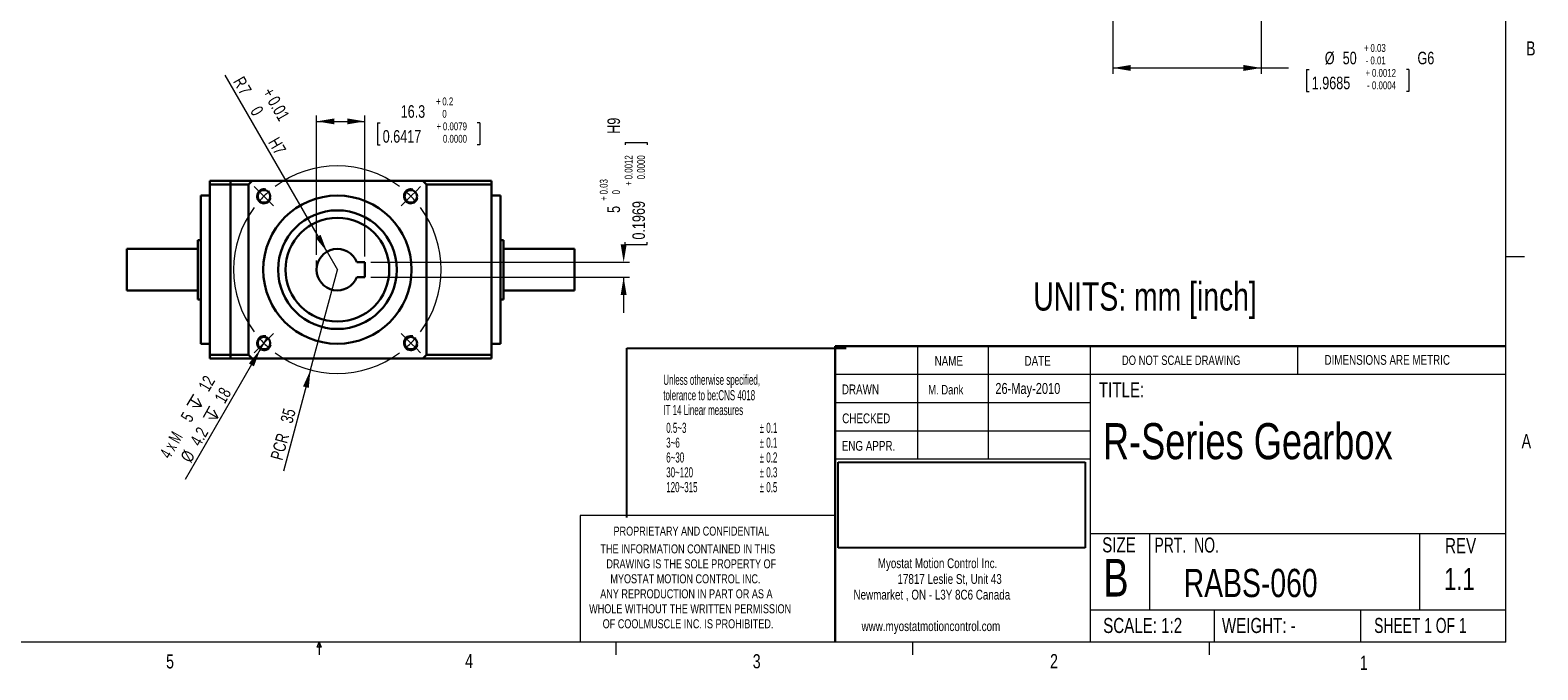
# Model space of a CAD drawing. Header units: millimetres. Extents: x 11 to 421, y 5 to 275.
# Tile 3 of 6: x 167 to 421, y 5 to 113. Entities that reach past the tile are written whole.
import ezdxf

# ---------------------------------------------------------------- set-up
doc = ezdxf.new("R2010")
doc.units = ezdxf.units.MM
doc.layers.add('FORMAT', color=7, linetype='Continuous')
doc.styles.add('SLDTEXTSTYLE0', font='TXT', dxfattribs={"width": 0.75})
doc.styles.add('SLDTEXTSTYLE1', font='TXT', dxfattribs={"width": 0.694444})
doc.styles.add('SLDTEXTSTYLE2', font='TXT', dxfattribs={"width": 0.6875})
doc.styles.add('SLDTEXTSTYLE3', font='TXT', dxfattribs={"width": 0.592105})
doc.styles.add('SLDTEXTSTYLE4', font='TXT', dxfattribs={"width": 0.65})
doc.dimstyles.new('SLDDIMSTYLE10', dxfattribs={"dimtxt": 2.116667, "dimasz": 3, "dimexe": 0, "dimexo": 0.0625, "dimgap": 0.529167, "dimtad": 2, "dimlfac": 2, "dimrnd": 1e-09, "dimzin": 12, "dimdsep": 46, "dimtxsty": 'SLDTEXTSTYLE0', "dimsah": 1, "dimcen": 0.09, "dimadec": 0, "dimazin": 0, "dimtol": 1, "dimtp": 0.01, "dimtfac": 1, "dimtofl": 0, "dimtmove": 0, "dimatfit": 3, "dimfxl": 1, "dimtolj": 1, "dimarcsym": 0})
doc.dimstyles.new('SLDDIMSTYLE11', dxfattribs={"dimtxt": 2.116667, "dimasz": 3, "dimexe": 0, "dimexo": 0.0625, "dimgap": 0.529167, "dimtad": 0, "dimlfac": 2, "dimrnd": 1e-09, "dimzin": 12, "dimdsep": 46, "dimtxsty": 'SLDTEXTSTYLE0', "dimsah": 1, "dimcen": 0.09, "dimadec": 0, "dimazin": 0, "dimtol": 1, "dimtp": 0.03, "dimtm": 0.01, "dimtfac": 1, "dimtofl": 0, "dimtmove": 0, "dimatfit": 3, "dimfxl": 1, "dimtolj": 1, "dimarcsym": 0})
doc.dimstyles.new('SLDDIMSTYLE2', dxfattribs={"dimtxt": 2.116667, "dimasz": 3, "dimexe": 0, "dimexo": 0.0625, "dimgap": 0.529167, "dimtad": 2, "dimlfac": 2, "dimrnd": 1e-09, "dimzin": 12, "dimdsep": 46, "dimtxsty": 'SLDTEXTSTYLE0', "dimsah": 1, "dimcen": 0.09, "dimadec": 0, "dimazin": 0, "dimtfac": 1, "dimtmove": 0, "dimatfit": 3, "dimfxl": 1, "dimtolj": 1, "dimtzin": 12, "dimarcsym": 0})
doc.dimstyles.new('SLDDIMSTYLE3', dxfattribs={"dimtxt": 2.116667, "dimasz": 3, "dimexe": 0, "dimexo": 0.0625, "dimgap": 0.529167, "dimtad": 2, "dimlfac": 2, "dimrnd": 1e-09, "dimzin": 12, "dimdsep": 46, "dimtxsty": 'SLDTEXTSTYLE0', "dimsah": 1, "dimcen": 0.09, "dimadec": 0, "dimazin": 0, "dimtfac": 1, "dimtofl": 0, "dimtmove": 0, "dimatfit": 3, "dimfxl": 1, "dimtolj": 1, "dimtzin": 12, "dimarcsym": 0})
doc.dimstyles.new('SLDDIMSTYLE8', dxfattribs={"dimtxt": 2.116667, "dimasz": 3, "dimexe": 0, "dimexo": 0.0625, "dimgap": 0.529167, "dimtad": 0, "dimdec": 1, "dimlfac": 2, "dimrnd": 1e-09, "dimzin": 12, "dimdsep": 46, "dimtxsty": 'SLDTEXTSTYLE0', "dimsah": 1, "dimcen": 0.09, "dimadec": 0, "dimazin": 0, "dimtol": 1, "dimtp": 0.2, "dimtfac": 0.625, "dimtdec": 1, "dimtofl": 0, "dimtmove": 0, "dimatfit": 3, "dimfxl": 1, "dimtolj": 1, "dimtzin": 0, "dimarcsym": 0})
doc.dimstyles.new('SLDDIMSTYLE9', dxfattribs={"dimtxt": 2.116667, "dimasz": 3, "dimexe": 0, "dimexo": 0.0625, "dimgap": 0.529167, "dimtad": 0, "dimlfac": 2, "dimrnd": 1e-09, "dimzin": 12, "dimdsep": 46, "dimtxsty": 'SLDTEXTSTYLE0', "dimsah": 1, "dimcen": 0.09, "dimadec": 0, "dimazin": 0, "dimtol": 1, "dimtp": 0.03, "dimtfac": 1, "dimtofl": 0, "dimtmove": 0, "dimatfit": 3, "dimfxl": 1, "dimtolj": 1, "dimtzin": 0, "dimarcsym": 0})
picture_1 = doc.add_image_def('image1.bmp', size_in_pixel=(895, 310))

# ---------------------------------------------------------------- blocks, each defined once
blk = doc.blocks.new('SW_NOTE_0')
at = {"color": 0, "linetype": 'Continuous', "lineweight": 0, "char_height": 1.651, "attachment_point": 1, "style": 'SLDTEXTSTYLE0'}
for s, insert in [('Myostat Motion Control Inc.', (0, 2.13)), ('17817 Leslie St, Unit 43', (3.32, -0.52)), ('Newmarket , ON - L3Y 8C6 Canada', (-4.09, -3.17)), ('www.myostatmotioncontrol.com', (-2.73, -8.48))]:
    blk.add_mtext(s, dxfattribs=dict(at, insert=insert))
blk = doc.blocks.new('SW_NOTE_1')
at = {"color": 0, "linetype": 'Continuous', "lineweight": 0, "char_height": 1.524, "attachment_point": 1, "style": 'SLDTEXTSTYLE0'}
for s, insert in [('THE INFORMATION CONTAINED IN THIS', (0, 1.96)), ('DRAWING IS THE SOLE PROPERTY OF', (1, -0.56)), ('MYOSTAT MOTION CONTROL INC. ', (1.67, -3.08)), ('ANY REPRODUCTION IN PART OR AS A', (-0.04, -5.61)), ('WHOLE WITHOUT THE WRITTEN PERMISSION', (-1.91, -8.13)), ('OF COOLMUSCLE INC. IS PROHIBITED.', (0.37, -10.66))]:
    blk.add_mtext(s, dxfattribs=dict(at, insert=insert))
blk = doc.blocks.new('*D37')
at = {"color": 7, "linetype": 'Continuous', "lineweight": 0}
for p, q in [((215.5, 75.26), (215.5, 98.73)), ((215.5, 97.73), (223.65, 97.73)), ((223.65, 74.98), (223.65, 98.73)), ((225.78, 97.48), (225.78, 93.79)), ((225.78, 97.48), (226.21, 97.48)), ((243.02, 97.48), (242.59, 97.48)), ((243.02, 97.48), (243.02, 93.79)), ((225.78, 93.79), (226.21, 93.79)), ((243.02, 93.79), (242.59, 93.79))]:
    blk.add_line(p, q, dxfattribs=at)
for points in [[(215.5, 97.73), (218.5, 97.23), (218.5, 98.23)], [(223.65, 97.73), (220.65, 98.23), (220.65, 97.23)]]:
    blk.add_solid(points, dxfattribs=at)
at = {"color": 7, "linetype": 'Continuous', "lineweight": 0, "attachment_point": 1, "style": 'SLDTEXTSTYLE0'}
for s, insert, char_height in [('0.2', (236.69, 101.76), 1.323), ('16.3', (229.67, 100.46), 2.117), ('+', (235.63, 101.76), 1.32), ('0', (236.69, 99.66), 1.32), ('+', (235.72, 97.56), 1.32), ('0.0079', (236.79, 97.56), 1.323), ('0.6417', (226.64, 96.26), 2.117), ('0.0000', (236.79, 95.46), 1.323)]:
    blk.add_mtext(s, dxfattribs=dict(at, insert=insert, char_height=char_height))
blk = doc.blocks.new('SW_SYMBOL_HOLE_DEPTH')
at = {"color": 0, "linetype": 'Continuous', "lineweight": 0}
for p, q in [((0, 875), (800, 875)), ((100, 555), (400, 75)), ((400, 875), (400, 75)), ((700, 555), (400, 75))]:
    blk.add_line(p, q, dxfattribs=at)
blk = doc.blocks.new('*D38')
at = {"color": 7, "linetype": 'Continuous', "lineweight": 0}
for q in [(207.25, 61.44), (193.36, 37.38)]:
    blk.add_line((206, 59.28), q, dxfattribs=at)
blk.add_solid([(206, 59.28), (204.07, 56.93), (204.93, 56.43)], dxfattribs=at)
at = {"color": 7, "linetype": 'Continuous', "lineweight": 0, "xscale": 0.0027037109, "yscale": 0.0027037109, "zscale": 0.0027037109, "rotation": 60}
for p in [(195.75, 48.71), (198.48, 46.71)]:
    blk.add_blockref('SW_SYMBOL_HOLE_DEPTH', p, dxfattribs=at)
at = {"color": 7, "linetype": 'Continuous', "lineweight": 0, "attachment_point": 1, "rotation": 60}
for s, insert, char_height, style in [(' 12', (195.16, 52.55), 2.117, 'SLDTEXTSTYLE0'), (' 18', (197.88, 50.55), 2.117, 'SLDTEXTSTYLE0'), ('5', (192.47, 47.9), 2.12, 'SLDTEXTSTYLE0'), ('4 x M', (188.93, 41.77), 2.117, 'SLDTEXTSTYLE4'), ('4.2 ', (194.03, 43.86), 2.117, 'SLDTEXTSTYLE0'), ('%%c', (192.43, 41.1), 2.117, 'SLDTEXTSTYLE0')]:
    blk.add_mtext(s, dxfattribs=dict(at, insert=insert, char_height=char_height, style=style))
blk = doc.blocks.new('*D39')
at = {"color": 7, "linetype": 'Continuous', "lineweight": 0}
for q in [(219, 72.73), (209.9, 38.77)]:
    blk.add_line((214.47, 55.83), q, dxfattribs=at)
blk.add_solid([(214.47, 55.83), (213.21, 53.06), (214.18, 52.8)], dxfattribs=at)
at = {"color": 7, "linetype": 'Continuous', "lineweight": 0, "char_height": 2.117, "attachment_point": 1, "rotation": 75, "style": 'SLDTEXTSTYLE0'}
for s, insert in [('35', (209.35, 47.24)), ('PCR ', (207.68, 41.01))]:
    blk.add_mtext(s, dxfattribs=dict(at, insert=insert))
blk = doc.blocks.new('*D40')
at = {"color": 7, "linetype": 'Continuous', "lineweight": 0}
for p, q in [((267.51, 94.19), (271.21, 94.19)), ((267.51, 94.19), (267.51, 93.76)), ((271.21, 94.19), (271.21, 93.76)), ((267.51, 76.95), (267.51, 77.38)), ((267.51, 76.95), (271.21, 76.95)), ((271.21, 76.95), (271.21, 77.38)), ((224.65, 73.98), (268.26, 73.98)), ((267.26, 73.98), (267.26, 74.08)), ((224.65, 71.48), (268.26, 71.48)), ((267.26, 71.48), (267.26, 65.48))]:
    blk.add_line(p, q, dxfattribs=at)
for points in [[(267.26, 73.98), (267.76, 76.98), (266.76, 76.98)], [(267.26, 71.48), (266.76, 68.48), (267.76, 68.48)]]:
    blk.add_solid(points, dxfattribs=at)
at = {"color": 7, "linetype": 'Continuous', "lineweight": 0, "attachment_point": 1, "rotation": 90, "style": 'SLDTEXTSTYLE0'}
for s, insert, char_height in [(' H9', (264.53, 95.05), 2.117), ('0.0012', (267.43, 87.96), 1.323), ('0.0000', (269.53, 87.96), 1.323), ('0.03', (263.24, 85.42), 1.323), ('+', (267.43, 86.89), 1.32), ('0.1969', (268.73, 77.81), 2.117), ('+', (263.24, 84.35), 1.32), ('0', (265.33, 85.42), 1.32), ('5', (264.53, 82.3), 2.12)]:
    blk.add_mtext(s, dxfattribs=dict(at, insert=insert, char_height=char_height))
blk = doc.blocks.new('*D41')
at = {"color": 7, "linetype": 'Continuous', "lineweight": 0}
for q in [(200.06, 105.55), (219, 72.73)]:
    blk.add_line((217.25, 75.76), q, dxfattribs=at)
blk.add_solid([(217.25, 75.76), (216.18, 78.61), (215.32, 78.11)], dxfattribs=at)
at = {"color": 7, "linetype": 'Continuous', "lineweight": 0, "attachment_point": 1, "rotation": 300, "style": 'SLDTEXTSTYLE0'}
for s, insert, char_height in [('R', (203.19, 105.53), 2.12), ('7', (204.05, 104.04), 2.12), ('+', (208.13, 103.7), 2.12), ('0.01', (208.98, 102.22), 2.117), ('0', (206.07, 100.54), 2.12), (' H7', (208.81, 95.8), 2.117)]:
    blk.add_mtext(s, dxfattribs=dict(at, insert=insert, char_height=char_height))
blk = doc.blocks.new('SW_CENTERMARKSYMBOL_10')
at = {"color": 0, "linetype": 'Continuous', "lineweight": 0}
for p, q in [((-0.88, 0.88), (-1.63, 1.63)), ((0, 0), (-0.88, 0.88)), ((0, 0), (0.88, -0.88)), ((24.75, 0), (23.86, -0.88)), ((24.75, 0), (25.63, 0.88)), ((25.63, 0.88), (26.38, 1.63)), ((0.88, -0.88), (1.63, -1.63)), ((23.86, -0.88), (23.12, -1.63)), ((0, -24.75), (-0.88, -25.63)), ((0, -24.75), (0.88, -23.86)), ((0.88, -23.86), (1.63, -23.12)), ((23.86, -23.86), (23.12, -23.12)), ((24.75, -24.75), (23.86, -23.86)), ((24.75, -24.75), (25.63, -25.63)), ((-0.88, -25.63), (-1.63, -26.38)), ((25.63, -25.63), (26.38, -26.38))]:
    blk.add_line(p, q, dxfattribs=at)
for start, end in [(53.1851, 126.8149), (130.9074, 135), (45, 49.0926), (143.1851, 216.8149), (135, 139.0926), (40.9074, 45), (323.1851, 36.8149), (220.9074, 225), (225, 229.0926), (310.9074, 315), (315, 319.0926), (233.1851, 306.8149)]:
    blk.add_arc((12.37, -12.37), 17.5, start, end, dxfattribs=at)
blk = doc.blocks.new('*D47')
at = {"color": 7, "linetype": 'Continuous', "lineweight": 0}
for p, q in [((349.75, 130.84), (349.75, 105.74)), ((374.75, 130.84), (374.75, 105.74)), ((349.75, 106.74), (374.75, 106.74)), ((374.75, 106.74), (379.36, 106.74)), ((382.4, 106.49), (382.4, 102.79)), ((382.4, 106.49), (382.83, 106.49)), ((399.64, 106.49), (399.21, 106.49)), ((399.64, 106.49), (399.64, 102.79)), ((382.4, 102.79), (382.83, 102.79)), ((399.64, 102.79), (399.21, 102.79))]:
    blk.add_line(p, q, dxfattribs=at)
for points in [[(349.75, 106.74), (352.75, 106.24), (352.75, 107.24)], [(374.75, 106.74), (371.75, 107.24), (371.75, 106.24)]]:
    blk.add_solid(points, dxfattribs=at)
at = {"color": 7, "linetype": 'Continuous', "lineweight": 0, "attachment_point": 1, "style": 'SLDTEXTSTYLE0'}
for s, insert, char_height in [('%%c', (385.46, 109.47), 2.117), ('50', (388.48, 109.47), 2.117), ('+', (392.09, 110.77), 1.32), ('0.03', (393.16, 110.77), 1.323), (' G6', (400.5, 109.47), 2.117), ('-', (392.34, 108.67), 1.32), ('0.01', (393.16, 108.67), 1.323), ('1.9685', (383.26, 105.27), 2.117), ('+', (392.34, 106.57), 1.32), ('0.0012', (393.41, 106.57), 1.323), ('0.0004', (393.41, 104.47), 1.323), ('-', (392.58, 104.47), 1.32)]:
    blk.add_mtext(s, dxfattribs=dict(at, insert=insert, char_height=char_height))

msp = doc.modelspace()

# ---------------------------------------------------------------- linework, layer by layer
at = {"color": 7, "linetype": 'Continuous', "lineweight": 0}
for p, q in [((415.9568, 9.9587), (415.9568, 270.3087)), ((215.5007, 72.7338), (215.5007, 74.2559)), ((415.9568, 74.9374), (419.1318, 74.9374)), ((316.8169, 59.8531), (316.8169, 40.8031)), ((328.7175, 59.8531), (328.7175, 40.8031)), ((345.8853, 59.8531), (345.8853, 9.9587)), ((380.921, 55.0906), (380.921, 59.8531)), ((302.9194, 55.0906), (415.9568, 55.0906)), ((302.9194, 50.3281), (345.8853, 50.3281)), ((302.9194, 45.5656), (345.8853, 45.5656)), ((345.8853, 40.8031), (302.9194, 40.8031)), ((259.9535, 31.2781), (259.9535, 9.9587)), ((302.9194, 31.2781), (259.9535, 31.2781)), ((345.8853, 28.2432), (415.9568, 28.2432)), ((355.9321, 28.2432), (355.9321, 15.366)), ((401.4296, 28.2432), (401.4296, 15.366)), ((345.8853, 15.366), (415.9568, 15.366)), ((366.793, 15.366), (366.793, 9.9587)), ((391.4795, 15.366), (391.4795, 9.9587)), ((415.9568, 9.9587), (15.9068, 9.9587)), ((215.5889, 9.0805), (215.9254, 9.9587)), ((216.2443, 9.0805), (215.5889, 9.0805)), ((215.9254, 9.9587), (215.9254, 7.8048)), ((215.9254, 9.9587), (216.2443, 9.0805)), ((265.9317, 9.9587), (265.9317, 7.8048)), ((315.9379, 9.9587), (315.9379, 7.8048)), ((365.9442, 9.9587), (365.9442, 7.8048))]:
    msp.add_line(p, q, dxfattribs=at)
at = {"color": 7, "linetype": 'Continuous', "lineweight": 30}
for p, q in [((197.5007, 87.7338), (201.0007, 87.7338)), ((197.5007, 87.0713), (197.5007, 87.7338)), ((197.5007, 87.0713), (201.0007, 87.0713)), ((197.5007, 58.3964), (197.5007, 87.0713)), ((201.0007, 87.7338), (201.0007, 87.0713)), ((201.0007, 87.7338), (204.6632, 87.7338)), ((201.0007, 87.0713), (201.0007, 87.7338)), ((201.0007, 87.0713), (204.0007, 87.0713)), ((201.0007, 87.0713), (201.0007, 58.3964)), ((201.0007, 58.3964), (201.0007, 87.0713)), ((204.0007, 87.0713), (204.0007, 58.3964)), ((233.3381, 87.7338), (204.6632, 87.7338)), ((233.3381, 87.7338), (245.0007, 87.7338)), ((234.0007, 87.0713), (245.0007, 87.0713)), ((234.0007, 58.3964), (234.0007, 87.0713)), ((245.0007, 87.0713), (245.0007, 87.7338)), ((245.0007, 58.3964), (245.0007, 87.0713)), ((196.0007, 60.2338), (196.0007, 85.2338)), ((246.5007, 85.2338), (246.5007, 60.2338)), ((195.5007, 77.7338), (195.5007, 67.7338)), ((247.0007, 77.7338), (247.0007, 67.7338)), ((183.5007, 76.2338), (183.5007, 69.2338)), ((222.2698, 73.9838), (223.6507, 73.9838)), ((223.6507, 73.9838), (223.6507, 71.4838)), ((259.0007, 76.2338), (259.0007, 69.2338)), ((223.6507, 71.4838), (222.2698, 71.4838)), ((302.9194, 59.8531), (415.9568, 59.8531)), ((302.9194, 59.8531), (302.9194, 9.9587)), ((197.5007, 58.3964), (201.0007, 58.3964)), ((197.5007, 57.7338), (197.5007, 58.3964)), ((197.5007, 57.7338), (201.0007, 57.7338)), ((201.0007, 58.3964), (201.0007, 57.7338)), ((201.0007, 58.3964), (204.0007, 58.3964)), ((201.0007, 57.7338), (201.0007, 58.3964)), ((201.0007, 57.7338), (204.6632, 57.7338)), ((204.6632, 57.7338), (233.3381, 57.7338)), ((233.3381, 57.7338), (245.0007, 57.7338)), ((234.0007, 58.3964), (245.0007, 58.3964)), ((245.0007, 57.7338), (245.0007, 58.3964))]:
    msp.add_line(p, q, dxfattribs=at)
for centre, radius in [((206.6263, 85.1082), 1.05), ((219.0007, 72.7338), 12.5), ((231.375, 85.1082), 1.05), ((219.0007, 72.7338), 10), ((219.0007, 72.7338), 8.75), ((206.6263, 60.3594), 1.05), ((231.375, 60.3594), 1.05)]:
    msp.add_circle(centre, radius, dxfattribs=at)
for radius, start, end in [(20.75, 133.706268, 136.293732), (20.75, 43.706268, 46.293732), (3.5, 20.924832, 339.075168), (20.75, 223.706268, 226.293732), (20.75, 313.706268, 316.293732)]:
    msp.add_arc((219.0007, 72.7338), radius, start, end, dxfattribs=at)
at = {"color": 7, "linetype": 'Continuous', "lineweight": 0}
for centre in [(206.6263, 85.1082), (231.375, 85.1082), (206.6263, 60.3594), (231.375, 60.3594)]:
    msp.add_arc(centre, 1.25, 75, 345, dxfattribs=at)
at = {"color": 7, "linetype": 'Continuous', "lineweight": 30}
for points in [[(197.5007, 85.2338), (196.0007, 85.2338)], [(246.5007, 85.2338), (245.0007, 85.2338)], [(196.0007, 77.7338), (195.5007, 77.7338)], [(247.0007, 77.7338), (246.5007, 77.7338)], [(195.5007, 76.2338), (183.5007, 76.2338)], [(259.0007, 76.2338), (247.0007, 76.2338)], [(183.5007, 69.2338), (195.5007, 69.2338)], [(247.0007, 69.2338), (259.0007, 69.2338)], [(195.5007, 67.7338), (196.0007, 67.7338)], [(246.5007, 67.7338), (247.0007, 67.7338)], [(196.0007, 60.2338), (197.5007, 60.2338)], [(245.0007, 60.2338), (246.5007, 60.2338)]]:
    msp.add_open_spline(points, degree=1, dxfattribs=at)
at = {"layer": 'FORMAT'}
for p, q in [((267.7885, 30.9464), (267.7885, 59.5214)), ((267.7885, 59.5214), (304.7762, 59.5214))]:
    msp.add_line(p, q, dxfattribs=at)

# ---------------------------------------------------------------- block references
at = {"color": 7, "linetype": 'Continuous', "lineweight": 0}
for name, p in [('SW_CENTERMARKSYMBOL_10', (206.6263, 85.1082)), ('SW_NOTE_1', (263.3542, 24.4643)), ('SW_NOTE_0', (310.1009, 21.9408))]:
    msp.add_blockref(name, p, dxfattribs=at)

# ---------------------------------------------------------------- texts
at = {"color": 7, "linetype": 'Continuous', "lineweight": 0, "attachment_point": 1}
for s, insert, char_height, style in [('B', (419.3916, 111.2288), 2.3813, 'SLDTEXTSTYLE0'), ('UNITS: mm [inch]', (336.3162, 70.6044), 4.7625, 'SLDTEXTSTYLE0'), ('NAME', (319.6806, 58.1816), 1.651, 'SLDTEXTSTYLE0'), ('DATE', (334.8453, 58.1816), 1.651, 'SLDTEXTSTYLE0'), ('DO NOT SCALE DRAWING', (351.2507, 58.2586), 1.5875, 'SLDTEXTSTYLE0'), ('DIMENSIONS ARE METRIC', (385.4163, 58.3493), 1.651, 'SLDTEXTSTYLE0'), ('Unless otherwise specified,', (273.9381, 55.0231), 1.7, 'SLDTEXTSTYLE3'), ('DRAWN', (304.0533, 53.3814), 1.651, 'SLDTEXTSTYLE0'), ('M. Dank', (318.6028, 53.2907), 1.5875, 'SLDTEXTSTYLE0'), ('26-May-2010', (329.9241, 53.6327), 1.852083, 'SLDTEXTSTYLE0'), ('TITLE:', (347.3752, 53.7549), 2.54, 'SLDTEXTSTYLE0'), ('tolerance to be:CNS 4018 ', (273.9381, 52.4247), 1.7, 'SLDTEXTSTYLE3'), ('IT 14 Linear measures', (273.9381, 49.9247), 1.7, 'SLDTEXTSTYLE3'), ('CHECKED', (304.1075, 48.4955), 1.651, 'SLDTEXTSTYLE0'), ('0.5~3', (274.4381, 46.9247), 1.7, 'SLDTEXTSTYLE3'), ('± 0.1', (290.1881, 46.9247), 1.7, 'SLDTEXTSTYLE3'), ('R-Series Gearbox', (348.0496, 46.8644), 6.085417, 'SLDTEXTSTYLE0'), ('3~6', (274.4381, 44.4247), 1.7, 'SLDTEXTSTYLE3'), ('± 0.1', (290.1881, 44.4247), 1.7, 'SLDTEXTSTYLE3'), ('ENG APPR.', (304.034, 43.8595), 1.651, 'SLDTEXTSTYLE0'), ('A', (418.6449, 45.0247), 2.3813, 'SLDTEXTSTYLE0'), ('6~30', (274.4381, 41.9247), 1.7, 'SLDTEXTSTYLE3'), ('± 0.2', (290.1881, 41.9247), 1.7, 'SLDTEXTSTYLE3'), ('30~120', (274.4381, 39.4247), 1.7, 'SLDTEXTSTYLE3'), ('± 0.3', (290.1881, 39.4247), 1.7, 'SLDTEXTSTYLE3'), ('120~315', (274.4381, 36.9247), 1.7, 'SLDTEXTSTYLE3'), ('± 0.5', (290.1881, 36.9247), 1.7, 'SLDTEXTSTYLE3'), ('PROPRIETARY AND CONFIDENTIAL', (265.5535, 29.4237), 1.524, 'SLDTEXTSTYLE0'), ('SIZE', (347.9364, 27.6167), 2.54, 'SLDTEXTSTYLE0'), ('PRT.  NO.', (356.7375, 27.5812), 2.54, 'SLDTEXTSTYLE1'), ('REV', (405.7417, 27.4819), 2.54, 'SLDTEXTSTYLE0'), ('B', (348.1368, 23.983), 6.35, 'SLDTEXTSTYLE0'), ('RABS-060', (361.687, 22.2982), 4.7625, 'SLDTEXTSTYLE0'), ('1.1', (405.5772, 22.4454), 3.70417, 'SLDTEXTSTYLE0'), ('SCALE: 1:2', (348.1054, 14.0233), 2.54, 'SLDTEXTSTYLE0'), ('WEIGHT: -', (368.1188, 14.0233), 2.54, 'SLDTEXTSTYLE0'), ('SHEET 1 OF 1', (393.7877, 14.0316), 2.54, 'SLDTEXTSTYLE2'), ('5', (190.1219, 7.8889), 2.3813, 'SLDTEXTSTYLE0'), ('4', (240.5412, 7.9686), 2.3813, 'SLDTEXTSTYLE0'), ('3', (289.0208, 7.9151), 2.3813, 'SLDTEXTSTYLE0'), ('2', (339.1483, 7.936), 2.3813, 'SLDTEXTSTYLE0'), ('1', (391.3712, 7.6548), 2.3813, 'SLDTEXTSTYLE0')]:
    msp.add_mtext(s, dxfattribs=dict(at, insert=insert, char_height=char_height, style=style))

# ---------------------------------------------------------------- dimensions: what is measured, and where the dimension line sits
at = {"color": 7, "linetype": 'Continuous', "lineweight": 0}
dim = msp.add_linear_dim(base=(374.7513, 106.7389), p1=(349.7513, 131.8387), p2=(374.7513, 131.8387), text='%%c<> G6', dimstyle='SLDDIMSTYLE11', dxfattribs=at)
dim.commit()
dim.dimension.update_dxf_attribs({"geometry": '*D47', "text_midpoint": (393.2513, 106.7389), "dimtype": 160})
for mpoint, text, dimstyle, picture, middle in [((217.2507, 75.7649), '<> H7', 'SLDDIMSTYLE10', '*D41', (204.6277, 97.6286)), ((214.4713, 55.8301), 'PCR <>', 'SLDDIMSTYLE3', '*D39', (211.5377, 44.8818))]:
    dim = msp.add_radius_dim(center=(219.0007, 72.7338), mpoint=mpoint, text=text, dimstyle=dimstyle, dxfattribs=at)
    dim.commit()
    dim.dimension.update_dxf_attribs({"geometry": picture, "text_midpoint": middle, "dimtype": 164})
dim = msp.add_linear_dim(base=(223.6507, 97.7338), p1=(215.5007, 74.2559), p2=(223.6507, 73.9838), dimstyle='SLDDIMSTYLE8', dxfattribs=at)
dim.commit()
dim.dimension.update_dxf_attribs({"geometry": '*D37', "text_midpoint": (234.4008, 97.7338), "dimtype": 160})
dim = msp.add_linear_dim(base=(267.2623, 71.4838), p1=(223.6507, 73.9838), p2=(223.6507, 71.4838), angle=90, text='<> H9', dimstyle='SLDDIMSTYLE9', dxfattribs=at)
dim.commit()
dim.dimension.update_dxf_attribs({"geometry": '*D40', "text_midpoint": (267.2623, 87.7061), "dimtype": 160})
dim = msp.add_diameter_dim_2p(p1=(207.2513, 61.442), p2=(206.0013, 59.2769), text='4 x M<> {\\fGDT;x} 12\\P%%c4.2 {\\fGDT;x} 18', dimstyle='SLDDIMSTYLE2', override={"dimpost": '<>'}, dxfattribs=at)
dim.commit()
dim.dimension.update_dxf_attribs({"geometry": '*D38', "text_midpoint": (198.081, 45.5585), "dimtype": 163})

# ---------------------------------------------------------------- pictures from other files: only their frames are drawn
image = msp.add_image(picture_1, insert=(303.408, 25.856), size_in_units=(41.6841, 14.4381))
image.dxf.flags = 7

doc.saveas('drawing.dxf')
